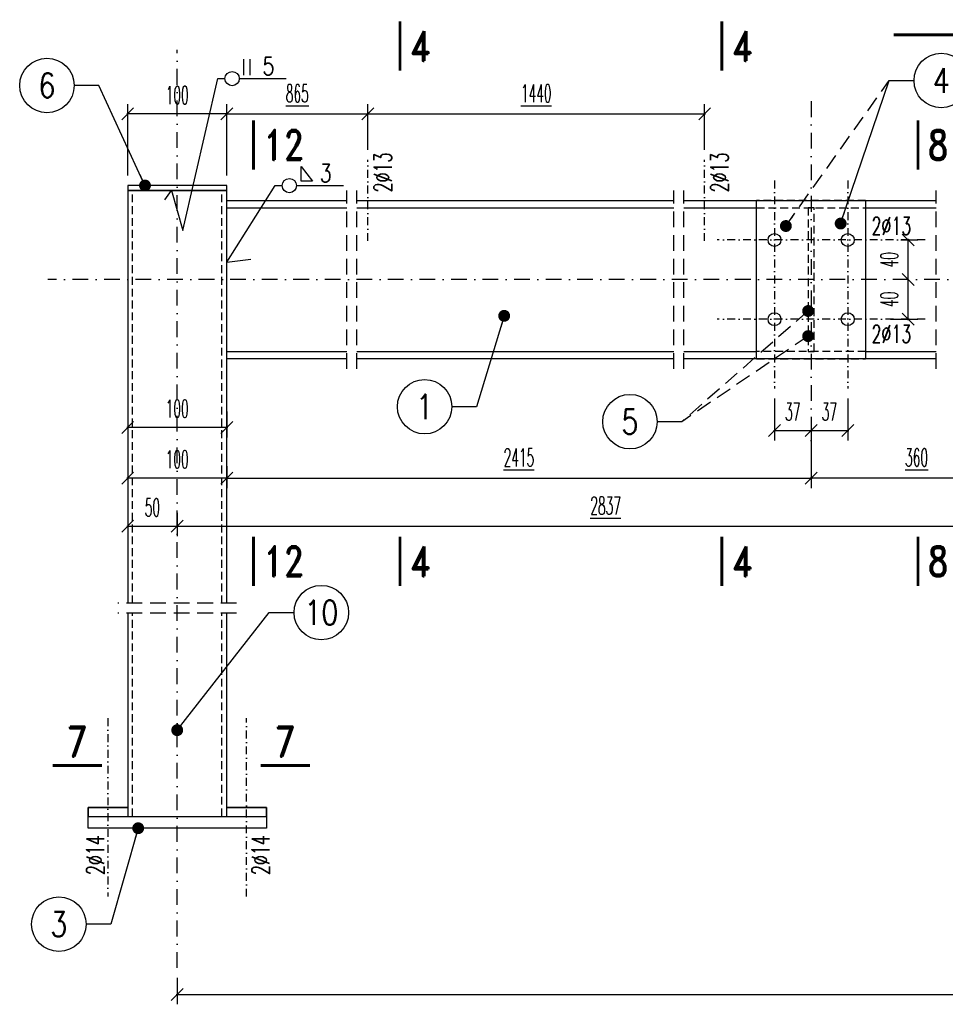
# Model space of a CAD drawing. Header units: millimetres. Extents: x -228255 to 14536, y -140109 to 119945.
# Tile 38 of 123: x -185438 to -184504, y 55491 to 56485. Entities that reach past the tile are written whole.
import ezdxf
from ezdxf.enums import TextEntityAlignment as Align

# ---------------------------------------------------------------- set-up
doc = ezdxf.new("R2010")
doc.units = ezdxf.units.MM
doc.header["$LTSCALE"] = 2.5
for name, pattern in [('DASHDOT', [25.4, 12.7, -6.35, 0, -6.35]), ('DASHDOT2', [12.7, 6.35, -3.175, 0, -3.175]), ('DASHED', [19.05, 12.7, -6.35]), ('DASHED2', [9.525, 6.35, -3.175])]:
    doc.linetypes.add(name, pattern=pattern)
for name, color, linetype in [('Gruba', 6, 'Continuous'), ('Opisy_stal', 7, 'Continuous'), ('Osie', 134, 'DASHDOT'), ('Osie_laczniki', 157, 'DASHDOT2'), ('Przerywana', 5, 'DASHED'), ('stal', 4, 'Continuous'), ('Stal_nw', 181, 'DASHED2'), ('Tekst', 31, 'Continuous'), ('Wymiary', 86, 'Continuous')]:
    doc.layers.add(name, color=color, linetype=linetype)
doc.styles.get("Standard").update_dxf_attribs({"font": 'romans.shx', "width": 0.65})
doc.styles.add('style1', font='romand.shx', dxfattribs={"width": 0.8})
doc.styles.add('style3', font='romans.shx', dxfattribs={"width": 0.5})
doc.dimstyles.new('Skala_10', dxfattribs={"dimtxt": 18, "dimasz": 12, "dimexe": 10, "dimexo": 10, "dimgap": 10, "dimtad": 1, "dimdec": 0, "dimdsep": 46, "dimtxsty": 'style3', "dimblk": 'OBLIQUE', "dimcen": 0, "dimdle": 1, "dimclrd": 256, "dimclre": 256, "dimclrt": 31, "dimadec": 1, "dimazin": 0, "dimtfac": 1, "dimtdec": 0, "dimtix": 1, "dimtmove": 2, "dimatfit": 0, "dimldrblk": 'DOT', "dimfxl": 1, "dimtolj": 1, "dimtzin": 0, "dimlwd": -1, "dimlwe": -1, "dimarcsym": 0})
doc.dimstyles.new('Skala_10$7', dxfattribs={"dimscale": 0, "dimtxt": 18, "dimasz": 12, "dimexe": 10, "dimexo": 15, "dimgap": 5, "dimtad": 1, "dimdec": 0, "dimrnd": 0.5, "dimzin": 9, "dimdsep": 46, "dimtxsty": 'Standard', "dimblk1": 'OBLIQUE', "dimblk2": 'OBLIQUE', "dimsah": 1, "dimcen": 10, "dimdle": 10, "dimclrt": 31, "dimadec": 0, "dimazin": 0, "dimtfac": 1, "dimtdec": 0, "dimtmove": 2, "dimatfit": 3, "dimldrblk": 'DOT', "dimfxl": 1, "dimtolj": 1, "dimtzin": 9, "dimarcsym": 0})

# ---------------------------------------------------------------- blocks, each defined once
blk = doc.blocks.new('_Oblique')
at = {"color": 0, "linetype": 'ByBlock', "lineweight": -2}
blk.add_line((-0.5, -0.5), (0.5, 0.5), dxfattribs=at)
blk = doc.blocks.new('*D1292')
at = {"layer": 'Defpoints', "color": 0, "ltscale": 0.5, "transparency": 16777216}
for p in [(-185279.21, 55527.57), (-183549.21, 55527.57), (-183549.21, 55500.8)]:
    blk.add_point(p, dxfattribs=at)
at = {"layer": 'Wymiary', "ltscale": 0.5, "transparency": 16777216}
for p, q in [((-185279.21, 55517.57), (-185279.21, 55490.8)), ((-183549.21, 55517.57), (-183549.21, 55490.8)), ((-185280.21, 55500.8), (-183548.21, 55500.8))]:
    blk.add_line(p, q, dxfattribs=at)
at = {"layer": 'Wymiary', "ltscale": 0.5, "transparency": 16777216, "xscale": 12, "yscale": 12, "zscale": 12, "rotation": 180}
blk.add_blockref('_Oblique', (-185279.21, 55500.8), dxfattribs=at)
at = {"layer": 'Wymiary', "ltscale": 0.5, "transparency": 16777216, "xscale": 12, "yscale": 12, "zscale": 12}
blk.add_blockref('_Oblique', (-183549.21, 55500.8), dxfattribs=at)
at = {"layer": 'Wymiary', "color": 31, "ltscale": 0.5, "transparency": 16777216, "insert": (-184414.21, 55521.6), "char_height": 18, "attachment_point": 5, "style": 'style3'}
blk.add_mtext('\\A1;\\L5674', dxfattribs=at)
blk = doc.blocks.new('_Dot')
at = {"color": 0, "linetype": 'ByBlock', "lineweight": -2}
blk.add_line((-0.5, 0), (-1, 0), dxfattribs=at)
at = {"color": 0, "linetype": 'ByBlock', "const_width": 0.5}
blk.add_lwpolyline([(-0.25, 0, 1), (0.25, 0, 1)], format="xyb", close=True, dxfattribs=at)
blk = doc.blocks.new('*D1293')
at = {"layer": 'Defpoints', "color": 0, "ltscale": 0.5, "transparency": 16777216}
for p in [(-184639.21, 56092.57), (-185229.21, 56044.26), (-184639.21, 56022.12)]:
    blk.add_point(p, dxfattribs=at)
at = {"layer": 'Wymiary', "ltscale": 0.5, "transparency": 16777216}
for p, q in [((-184639.21, 56082.57), (-184639.21, 56012.12)), ((-185229.21, 56034.26), (-185229.21, 56012.12)), ((-185230.21, 56022.12), (-184638.21, 56022.12))]:
    blk.add_line(p, q, dxfattribs=at)
at = {"layer": 'Wymiary', "ltscale": 0.5, "transparency": 16777216, "xscale": 12, "yscale": 12, "zscale": 12, "rotation": 180}
blk.add_blockref('_Oblique', (-185229.21, 56022.12), dxfattribs=at)
at = {"layer": 'Wymiary', "ltscale": 0.5, "transparency": 16777216, "xscale": 12, "yscale": 12, "zscale": 12}
blk.add_blockref('_Oblique', (-184639.21, 56022.12), dxfattribs=at)
at = {"layer": 'Wymiary', "color": 31, "ltscale": 0.5, "transparency": 16777216, "insert": (-184934.21, 56042.92), "char_height": 18, "attachment_point": 5, "style": 'style3'}
blk.add_mtext('\\A1;\\L2415', dxfattribs=at)
blk = doc.blocks.new('*D1296')
at = {"layer": 'Defpoints', "color": 0, "ltscale": 0.5, "transparency": 16777216}
for p in [(-185329.21, 55988.85), (-185279.21, 55988.85), (-185279.21, 55973.52)]:
    blk.add_point(p, dxfattribs=at)
at = {"layer": 'Wymiary', "ltscale": 0.5, "transparency": 16777216}
for p, q in [((-185329.21, 55978.85), (-185329.21, 55963.52)), ((-185279.21, 55978.85), (-185279.21, 55963.52)), ((-185330.21, 55973.52), (-185278.21, 55973.52))]:
    blk.add_line(p, q, dxfattribs=at)
at = {"layer": 'Wymiary', "ltscale": 0.5, "transparency": 16777216, "xscale": 12, "yscale": 12, "zscale": 12, "rotation": 180}
blk.add_blockref('_Oblique', (-185329.21, 55973.52), dxfattribs=at)
at = {"layer": 'Wymiary', "ltscale": 0.5, "transparency": 16777216, "xscale": 12, "yscale": 12, "zscale": 12}
blk.add_blockref('_Oblique', (-185279.21, 55973.52), dxfattribs=at)
at = {"layer": 'Wymiary', "color": 31, "ltscale": 0.5, "transparency": 16777216, "insert": (-185304.21, 55992.52), "char_height": 18, "attachment_point": 5, "style": 'style3'}
blk.add_mtext('\\A1;50', dxfattribs=at)
blk = doc.blocks.new('*D1298')
at = {"layer": 'Defpoints', "color": 0, "ltscale": 0.5, "transparency": 16777216}
for p in [(-184676.21, 56112.57), (-184639.21, 56084.18), (-184639.21, 56070.22)]:
    blk.add_point(p, dxfattribs=at)
at = {"layer": 'Wymiary', "ltscale": 0.5, "transparency": 16777216}
for p, q in [((-184676.21, 56102.57), (-184676.21, 56060.22)), ((-184639.21, 56074.18), (-184639.21, 56060.22)), ((-184677.21, 56070.22), (-184638.21, 56070.22))]:
    blk.add_line(p, q, dxfattribs=at)
at = {"layer": 'Wymiary', "ltscale": 0.5, "transparency": 16777216, "xscale": 12, "yscale": 12, "zscale": 12, "rotation": 180}
blk.add_blockref('_Oblique', (-184676.21, 56070.22), dxfattribs=at)
at = {"layer": 'Wymiary', "ltscale": 0.5, "transparency": 16777216, "xscale": 12, "yscale": 12, "zscale": 12}
blk.add_blockref('_Oblique', (-184639.21, 56070.22), dxfattribs=at)
at = {"layer": 'Wymiary', "color": 31, "ltscale": 0.5, "transparency": 16777216, "insert": (-184657.71, 56089.22), "char_height": 18, "attachment_point": 5, "style": 'style3'}
blk.add_mtext('\\A1;37', dxfattribs=at)
blk = doc.blocks.new('*D1299')
at = {"layer": 'Defpoints', "color": 0, "ltscale": 0.5, "transparency": 16777216}
for p in [(-184602.21, 56112.57), (-184639.21, 56084.18), (-184602.21, 56070.22)]:
    blk.add_point(p, dxfattribs=at)
at = {"layer": 'Wymiary', "ltscale": 0.5, "transparency": 16777216}
for p, q in [((-184602.21, 56102.57), (-184602.21, 56060.22)), ((-184639.21, 56074.18), (-184639.21, 56060.22)), ((-184640.21, 56070.22), (-184601.21, 56070.22))]:
    blk.add_line(p, q, dxfattribs=at)
at = {"layer": 'Wymiary', "ltscale": 0.5, "transparency": 16777216, "xscale": 12, "yscale": 12, "zscale": 12, "rotation": 180}
blk.add_blockref('_Oblique', (-184639.21, 56070.22), dxfattribs=at)
at = {"layer": 'Wymiary', "ltscale": 0.5, "transparency": 16777216, "xscale": 12, "yscale": 12, "zscale": 12}
blk.add_blockref('_Oblique', (-184602.21, 56070.22), dxfattribs=at)
at = {"layer": 'Wymiary', "color": 31, "ltscale": 0.5, "transparency": 16777216, "insert": (-184620.71, 56089.22), "char_height": 18, "attachment_point": 5, "style": 'style3'}
blk.add_mtext('\\A1;37', dxfattribs=at)
blk = doc.blocks.new('*D1302')
at = {"layer": 'Defpoints', "color": 0, "ltscale": 0.5, "transparency": 16777216}
for p in [(-184541.3, 56222.57), (-184541.3, 56222.57), (-184569.03, 56182.57)]:
    blk.add_point(p, dxfattribs=at)
at = {"layer": 'Wymiary', "ltscale": 0.5, "transparency": 16777216}
for p, q in [((-184541.3, 56181.57), (-184541.3, 56223.57)), ((-184559.03, 56182.57), (-184531.3, 56182.57))]:
    blk.add_line(p, q, dxfattribs=at)
at = {"layer": 'Wymiary', "ltscale": 0.5, "transparency": 16777216, "xscale": 12, "yscale": 12, "zscale": 12}
for p, rotation in [((-184541.3, 56222.57), 90), ((-184541.3, 56182.57), 270)]:
    blk.add_blockref('_Oblique', p, dxfattribs=dict(at, rotation=rotation))
at = {"layer": 'Wymiary', "color": 31, "ltscale": 0.5, "transparency": 16777216, "insert": (-184560.3, 56202.57), "char_height": 18, "attachment_point": 5, "rotation": 90, "style": 'style3'}
blk.add_mtext('\\A1;40', dxfattribs=at)
blk = doc.blocks.new('*D1303')
at = {"layer": 'Defpoints', "color": 0, "ltscale": 0.5, "transparency": 16777216}
for p in [(-184558.6, 56262.57), (-184541.3, 56262.57), (-184541.3, 56222.57)]:
    blk.add_point(p, dxfattribs=at)
at = {"layer": 'Wymiary', "ltscale": 0.5, "transparency": 16777216}
for p, q in [((-184548.6, 56262.57), (-184531.3, 56262.57)), ((-184541.3, 56221.57), (-184541.3, 56263.57))]:
    blk.add_line(p, q, dxfattribs=at)
at = {"layer": 'Wymiary', "ltscale": 0.5, "transparency": 16777216, "xscale": 12, "yscale": 12, "zscale": 12}
for p, rotation in [((-184541.3, 56262.57), 90), ((-184541.3, 56222.57), 270)]:
    blk.add_blockref('_Oblique', p, dxfattribs=dict(at, rotation=rotation))
at = {"layer": 'Wymiary', "color": 31, "ltscale": 0.5, "transparency": 16777216, "insert": (-184560.3, 56242.57), "char_height": 18, "attachment_point": 5, "rotation": 90, "style": 'style3'}
blk.add_mtext('\\A1;40', dxfattribs=at)
blk = doc.blocks.new('Row_obwod_prawa')
at = {"color": 7}
for p, q in [((26.2368, 3.6), (26.2368, 19.6)), ((32.5368, 3.6), (32.5368, 19.6)), ((0, 0), (7.2, 0)), ((21.6, 0), (69.12, 0))]:
    blk.add_line(p, q, dxfattribs=at)
blk.add_circle((14.4, 0), 7.2, dxfattribs=at)
at = {"color": 31, "width": 0.8}
blk.add_attdef('A', (44.9568, 3.6), '', height=18, dxfattribs=at)
blk = doc.blocks.new('Pach_obwod_prawa')
at = {"color": 7}
for p, q in [((26.2368, 4.32), (26.2368, 19.44)), ((26.2368, 19.44), (37.7568, 4.32)), ((0, 0), (7.2, 0)), ((21.6, 0), (69.12, 0)), ((37.7568, 4.32), (26.2368, 4.32))]:
    blk.add_line(p, q, dxfattribs=at)
blk.add_circle((14.4, 0), 7.2, dxfattribs=at)
at = {"color": 31, "width": 0.8}
blk.add_attdef('A', (44.9568, 3.6), '', height=18, dxfattribs=at)
blk = doc.blocks.new('*D1306')
at = {"layer": 'Defpoints', "color": 0, "ltscale": 0.5, "transparency": 16777216}
for p in [(-185329.21, 56053.32), (-185229.21, 56044.26), (-185329.21, 56022.12)]:
    blk.add_point(p, dxfattribs=at)
at = {"layer": 'Wymiary', "ltscale": 0.5, "transparency": 16777216}
for p, q in [((-185329.21, 56043.32), (-185329.21, 56012.12)), ((-185229.21, 56034.26), (-185229.21, 56012.12)), ((-185228.21, 56022.12), (-185330.21, 56022.12))]:
    blk.add_line(p, q, dxfattribs=at)
at = {"layer": 'Wymiary', "ltscale": 0.5, "transparency": 16777216, "xscale": 12, "yscale": 12, "zscale": 12, "rotation": 180}
blk.add_blockref('_Oblique', (-185329.21, 56022.12), dxfattribs=at)
at = {"layer": 'Wymiary', "ltscale": 0.5, "transparency": 16777216, "xscale": 12, "yscale": 12, "zscale": 12}
blk.add_blockref('_Oblique', (-185229.21, 56022.12), dxfattribs=at)
at = {"layer": 'Wymiary', "color": 31, "ltscale": 0.5, "transparency": 16777216, "insert": (-185279.21, 56041.12), "char_height": 18, "attachment_point": 5, "style": 'style3'}
blk.add_mtext('\\A1;100', dxfattribs=at)
blk = doc.blocks.new('Elem_prawy')
at = {"color": 7}
blk.add_line((0, 0), (25, 0), dxfattribs=at)
blk.add_circle((52.5, 0), 27.5, dxfattribs=at)
at = {"color": 31, "width": 0.8}
blk.add_attdef('22', text='', height=25, dxfattribs=at).set_placement((52.5, 0), align=Align.MIDDLE)
blk = doc.blocks.new('*D1317')
at = {"layer": 'Defpoints', "color": 0, "ltscale": 0.5, "transparency": 16777216}
for p in [(-184414.21, 56092.57), (-185279.21, 55997.05), (-184414.21, 55973.52)]:
    blk.add_point(p, dxfattribs=at)
at = {"layer": 'Wymiary', "ltscale": 0.5, "transparency": 16777216}
for p, q in [((-184414.21, 56082.57), (-184414.21, 55963.52)), ((-185279.21, 55987.05), (-185279.21, 55963.52)), ((-185280.21, 55973.52), (-184413.21, 55973.52))]:
    blk.add_line(p, q, dxfattribs=at)
at = {"layer": 'Wymiary', "ltscale": 0.5, "transparency": 16777216, "xscale": 12, "yscale": 12, "zscale": 12, "rotation": 180}
blk.add_blockref('_Oblique', (-185279.21, 55973.52), dxfattribs=at)
at = {"layer": 'Wymiary', "ltscale": 0.5, "transparency": 16777216, "xscale": 12, "yscale": 12, "zscale": 12}
blk.add_blockref('_Oblique', (-184414.21, 55973.52), dxfattribs=at)
at = {"layer": 'Wymiary', "color": 31, "ltscale": 0.5, "transparency": 16777216, "insert": (-184846.71, 55994.32), "char_height": 18, "attachment_point": 5, "style": 'style3'}
blk.add_mtext('\\A1;\\L2837', dxfattribs=at)
blk = doc.blocks.new('*D1318')
at = {"layer": 'Defpoints', "color": 0, "ltscale": 0.5, "transparency": 16777216}
for p in [(-184639.21, 56092.57), (-184426.21, 56092.57), (-184639.21, 56022.12)]:
    blk.add_point(p, dxfattribs=at)
at = {"layer": 'Wymiary', "ltscale": 0.5, "transparency": 16777216}
for p, q in [((-184639.21, 56082.57), (-184639.21, 56012.12)), ((-184426.21, 56082.57), (-184426.21, 56012.12)), ((-184425.21, 56022.12), (-184640.21, 56022.12))]:
    blk.add_line(p, q, dxfattribs=at)
at = {"layer": 'Wymiary', "ltscale": 0.5, "transparency": 16777216, "xscale": 12, "yscale": 12, "zscale": 12, "rotation": 180}
blk.add_blockref('_Oblique', (-184639.21, 56022.12), dxfattribs=at)
at = {"layer": 'Wymiary', "ltscale": 0.5, "transparency": 16777216, "xscale": 12, "yscale": 12, "zscale": 12}
blk.add_blockref('_Oblique', (-184426.21, 56022.12), dxfattribs=at)
at = {"layer": 'Wymiary', "color": 31, "ltscale": 0.5, "transparency": 16777216, "insert": (-184532.71, 56042.92), "char_height": 18, "attachment_point": 5, "style": 'style3'}
blk.add_mtext('\\A1;\\L360', dxfattribs=at)
blk = doc.blocks.new('*D1319')
at = {"layer": 'Defpoints', "color": 0, "ltscale": 0.5, "transparency": 16777216}
for p in [(-185086.71, 56389.86), (-185086.71, 56343.57), (-185229.21, 56317.57)]:
    blk.add_point(p, dxfattribs=at)
at = {"layer": 'Wymiary', "ltscale": 0.5, "transparency": 16777216}
for p, q in [((-185229.21, 56327.57), (-185229.21, 56399.86)), ((-185086.71, 56353.57), (-185086.71, 56399.86)), ((-185230.21, 56389.86), (-185085.71, 56389.86))]:
    blk.add_line(p, q, dxfattribs=at)
at = {"layer": 'Wymiary', "ltscale": 0.5, "transparency": 16777216, "xscale": 12, "yscale": 12, "zscale": 12, "rotation": 180}
blk.add_blockref('_Oblique', (-185229.21, 56389.86), dxfattribs=at)
at = {"layer": 'Wymiary', "ltscale": 0.5, "transparency": 16777216, "xscale": 12, "yscale": 12, "zscale": 12}
blk.add_blockref('_Oblique', (-185086.71, 56389.86), dxfattribs=at)
at = {"layer": 'Wymiary', "color": 31, "ltscale": 0.5, "transparency": 16777216, "insert": (-185157.96, 56410.66), "char_height": 18, "attachment_point": 5, "style": 'style3'}
blk.add_mtext('\\A1;\\L865', dxfattribs=at)
blk = doc.blocks.new('*D1320')
at = {"layer": 'Defpoints', "color": 0, "ltscale": 0.5, "transparency": 16777216}
for p in [(-184746.71, 56389.86), (-185086.71, 56343.57), (-184746.71, 56343.57)]:
    blk.add_point(p, dxfattribs=at)
at = {"layer": 'Wymiary', "ltscale": 0.5, "transparency": 16777216}
for p, q in [((-185086.71, 56353.57), (-185086.71, 56399.86)), ((-184746.71, 56353.57), (-184746.71, 56399.86)), ((-185087.71, 56389.86), (-184745.71, 56389.86))]:
    blk.add_line(p, q, dxfattribs=at)
at = {"layer": 'Wymiary', "ltscale": 0.5, "transparency": 16777216, "xscale": 12, "yscale": 12, "zscale": 12, "rotation": 180}
blk.add_blockref('_Oblique', (-185086.71, 56389.86), dxfattribs=at)
at = {"layer": 'Wymiary', "ltscale": 0.5, "transparency": 16777216, "xscale": 12, "yscale": 12, "zscale": 12}
blk.add_blockref('_Oblique', (-184746.71, 56389.86), dxfattribs=at)
at = {"layer": 'Wymiary', "color": 31, "ltscale": 0.5, "transparency": 16777216, "insert": (-184916.71, 56410.66), "char_height": 18, "attachment_point": 5, "style": 'style3'}
blk.add_mtext('\\A1;\\L1440', dxfattribs=at)
blk = doc.blocks.new('*D1321')
at = {"layer": 'Defpoints', "color": 0, "ltscale": 0.5, "transparency": 16777216}
for p in [(-185329.21, 56389.86), (-185329.21, 56317.57), (-185229.21, 56317.57)]:
    blk.add_point(p, dxfattribs=at)
at = {"layer": 'Wymiary', "ltscale": 0.5, "transparency": 16777216}
for p, q in [((-185329.21, 56327.57), (-185329.21, 56399.86)), ((-185229.21, 56327.57), (-185229.21, 56399.86)), ((-185228.21, 56389.86), (-185330.21, 56389.86))]:
    blk.add_line(p, q, dxfattribs=at)
at = {"layer": 'Wymiary', "ltscale": 0.5, "transparency": 16777216, "xscale": 12, "yscale": 12, "zscale": 12, "rotation": 180}
blk.add_blockref('_Oblique', (-185329.21, 56389.86), dxfattribs=at)
at = {"layer": 'Wymiary', "ltscale": 0.5, "transparency": 16777216, "xscale": 12, "yscale": 12, "zscale": 12}
blk.add_blockref('_Oblique', (-185229.21, 56389.86), dxfattribs=at)
at = {"layer": 'Wymiary', "color": 31, "ltscale": 0.5, "transparency": 16777216, "insert": (-185279.21, 56408.86), "char_height": 18, "attachment_point": 5, "style": 'style3'}
blk.add_mtext('\\A1;100', dxfattribs=at)
blk = doc.blocks.new('*D1323')
at = {"layer": 'Defpoints', "color": 0, "ltscale": 0.5, "transparency": 16777216}
for p in [(-185329.21, 56099.45), (-185229.21, 56099.45), (-185329.21, 56073.21)]:
    blk.add_point(p, dxfattribs=at)
at = {"layer": 'Wymiary', "ltscale": 0.5, "transparency": 16777216}
for p, q in [((-185329.21, 56089.45), (-185329.21, 56063.21)), ((-185229.21, 56089.45), (-185229.21, 56063.21)), ((-185228.21, 56073.21), (-185330.21, 56073.21))]:
    blk.add_line(p, q, dxfattribs=at)
at = {"layer": 'Wymiary', "ltscale": 0.5, "transparency": 16777216, "xscale": 12, "yscale": 12, "zscale": 12, "rotation": 180}
blk.add_blockref('_Oblique', (-185329.21, 56073.21), dxfattribs=at)
at = {"layer": 'Wymiary', "ltscale": 0.5, "transparency": 16777216, "xscale": 12, "yscale": 12, "zscale": 12}
blk.add_blockref('_Oblique', (-185229.21, 56073.21), dxfattribs=at)
at = {"layer": 'Wymiary', "color": 31, "ltscale": 0.5, "transparency": 16777216, "insert": (-185279.21, 56092.21), "char_height": 18, "attachment_point": 5, "style": 'style3'}
blk.add_mtext('\\A1;100', dxfattribs=at)
blk = doc.blocks.new('Elem_lewy')
at = {"color": 7}
blk.add_line((0, 0), (-25, 0), dxfattribs=at)
blk.add_circle((-52.5, 0), 27.5, dxfattribs=at)
at = {"color": 31, "width": 0.8}
blk.add_attdef('22', text='', height=25, dxfattribs=at).set_placement((-52.5, 0), align=Align.MIDDLE)

msp = doc.modelspace()

# ---------------------------------------------------------------- linework, layer by layer
at = {"layer": 'Gruba', "const_width": 3}
for points in [[(-185054.28, 56483.5), (-185054.28, 56433.5)], [(-184729.28, 56483.5), (-184729.28, 56433.5)], [(-184555.69, 56469.81), (-184195.69, 56469.81)], [(-185202.28, 56383.5), (-185202.28, 56333.5)], [(-184531.28, 56383.5), (-184531.28, 56333.5)], [(-185202.28, 55963.12), (-185202.28, 55913.12)], [(-185054.28, 55963.12), (-185054.28, 55913.12)], [(-184729.28, 55963.12), (-184729.28, 55913.12)], [(-184531.28, 55963.12), (-184531.28, 55913.12)], [(-185405.06, 55731.98), (-185355.06, 55731.98)], [(-185195.07, 55731.98), (-185145.07, 55731.98)]]:
    msp.add_lwpolyline(points, dxfattribs=at)
at = {"layer": 'Opisy_stal', "ltscale": 0.5}
for p, q in [((-185273.66, 56272.06), (-185238.16, 56425.52)), ((-185291.6, 56303.1), (-185285.03, 56312.57)), ((-185285.03, 56312.57), (-185273.66, 56272.06)), ((-185229.21, 56240.2), (-185180.39, 56317.49)), ((-185229.21, 56240.2), (-185204.88, 56243.15))]:
    msp.add_line(p, q, dxfattribs=at)
at = {"layer": 'Osie', "ltscale": 0.5}
for p, q in [((-185279.21, 55527.57), (-185279.21, 56454.57)), ((-184639.21, 56402.57), (-184639.21, 56042.57)), ((-183362.52, 56222.57), (-185409.76, 56222.57))]:
    msp.add_line(p, q, dxfattribs=at)
at = {"layer": 'Osie_laczniki', "ltscale": 0.5}
for p, q in [((-185086.71, 56261.57), (-185086.71, 56343.57)), ((-184746.71, 56261.57), (-184746.71, 56343.57)), ((-184676.21, 56322.57), (-184676.21, 56112.57)), ((-184602.21, 56322.57), (-184602.21, 56112.57)), ((-184524.21, 56262.57), (-184734.21, 56262.57)), ((-184524.21, 56182.57), (-184734.21, 56182.57)), ((-185349.21, 55779.57), (-185349.21, 55599.57)), ((-185209.21, 55599.57), (-185209.21, 55779.57))]:
    msp.add_line(p, q, dxfattribs=at)
at = {"layer": 'Przerywana', "ltscale": 0.5}
for p, q in [((-185107.81, 56132.57), (-185107.81, 56312.57)), ((-185097.81, 56132.57), (-185097.81, 56312.57)), ((-184777.81, 56132.57), (-184777.81, 56312.57)), ((-184767.81, 56132.57), (-184767.81, 56312.57)), ((-184512.81, 56132.57), (-184512.81, 56312.57)), ((-185219.21, 55895.8), (-185339.21, 55895.8)), ((-185219.21, 55885.8), (-185339.21, 55885.8))]:
    msp.add_line(p, q, dxfattribs=at)
at = {"layer": 'stal', "ltscale": 0.5}
for p, q in [((-185229.21, 56295.17), (-185107.81, 56295.17)), ((-185097.81, 56295.17), (-184777.81, 56295.17)), ((-184767.81, 56295.17), (-184694.21, 56295.17)), ((-184584.21, 56295.17), (-184512.81, 56295.17)), ((-185229.21, 56149.97), (-185107.81, 56149.97)), ((-185097.81, 56149.97), (-184777.81, 56149.97)), ((-184767.81, 56149.97), (-184694.21, 56149.97)), ((-184584.21, 56149.97), (-184512.81, 56149.97))]:
    msp.add_line(p, q, dxfattribs=at)
msp.add_lwpolyline([(-185329.21, 56312.57), (-185229.21, 56312.57), (-185229.21, 56317.57), (-185329.21, 56317.57)], close=True, dxfattribs=at)
for points in [[(-185229.21, 55895.8), (-185229.21, 56312.57), (-185329.21, 56312.57), (-185329.21, 55895.8)], [(-185107.81, 56142.57), (-185229.21, 56142.57), (-185229.21, 56302.57), (-185107.81, 56302.57)], [(-185097.81, 56302.57), (-184777.81, 56302.57)], [(-184767.81, 56302.57), (-184694.21, 56302.57)], [(-184584.21, 56302.57), (-184512.81, 56302.57)], [(-184777.81, 56142.57), (-185097.81, 56142.57)], [(-184694.21, 56142.57), (-184767.81, 56142.57)], [(-184512.81, 56142.57), (-184584.21, 56142.57)], [(-185329.21, 55885.8), (-185329.21, 55680.59), (-185229.21, 55680.59), (-185229.21, 55885.8)], [(-185329.21, 55689.57), (-185369.21, 55689.57), (-185369.21, 55680.59), (-185189.21, 55680.59), (-185189.21, 55689.57), (-185229.21, 55689.57)], [(-185229.21, 55689.57), (-185189.21, 55689.57), (-185189.21, 55668.6), (-185369.21, 55668.6), (-185369.21, 55689.57), (-185329.21, 55689.57)]]:
    msp.add_lwpolyline(points, dxfattribs=at)
at = {"layer": 'stal'}
msp.add_lwpolyline([(-184694.21, 56302.57), (-184584.21, 56302.57), (-184584.21, 56142.57), (-184694.21, 56142.57)], close=True, dxfattribs=at)
for centre in [(-184676.21, 56262.57), (-184602.21, 56262.57), (-184676.21, 56182.57), (-184602.21, 56182.57)]:
    msp.add_circle(centre, 6.5, dxfattribs=at)
at = {"layer": 'Stal_nw', "ltscale": 0.5}
for p, q in [((-185324.21, 55895.8), (-185324.21, 56312.57)), ((-185234.21, 55895.8), (-185234.21, 56312.57)), ((-184584.21, 56302.57), (-184694.21, 56302.57)), ((-184694.21, 56295.17), (-184584.21, 56295.17)), ((-184584.21, 56149.97), (-184694.21, 56149.97)), ((-184694.21, 56142.57), (-184584.21, 56142.57)), ((-185324.21, 55680.59), (-185324.21, 55885.8)), ((-185234.21, 55680.59), (-185234.21, 55885.8))]:
    msp.add_line(p, q, dxfattribs=at)
msp.add_lwpolyline([(-184642.21, 56149.97), (-184636.21, 56149.97), (-184636.21, 56295.17), (-184642.21, 56295.17)], close=True, dxfattribs=at)

# ---------------------------------------------------------------- block references
at = {"layer": 'Opisy_stal', "ltscale": 0.5}
for name, p, values in [('Elem_lewy', (-185358.23, 56418.59), {'22': '6'}), ('Row_obwod_prawa', (-185238.16, 56425.52), {'A': '5'}), ('Elem_prawy', (-184560.31, 56423.54), {'22': '4'}), ('Pach_obwod_prawa', (-185180.39, 56317.49), {'A': '3'}), ('Elem_lewy', (-184976.91, 56094.23), {'22': '1'}), ('Elem_lewy', (-184769.62, 56079.1), {'22': '5'}), ('Elem_prawy', (-185186.2, 55886.34), {'22': '10'}), ('Elem_lewy', (-185346.19, 55571.69), {'22': '3'})]:
    msp.add_blockref(name, p, dxfattribs=at).add_auto_attribs(values)

# ---------------------------------------------------------------- texts
at = {"layer": 'Gruba', "style": 'style1', "width": 0.8}
for s, p in [('4', (-185044.28, 56458.5)), ('4', (-184719.28, 56458.5)), ('12', (-185192.28, 56358.5)), ('8', (-184521.28, 56358.5)), ('12', (-185192.28, 55938.12)), ('4', (-185044.28, 55938.12)), ('4', (-184719.28, 55938.12)), ('8', (-184521.28, 55938.12))]:
    msp.add_text(s, height=30, dxfattribs=at).set_placement(p, align=Align.MIDDLE_LEFT)
for p in [(-185380.06, 55731.98), (-185170.07, 55731.98)]:
    msp.add_text('7', height=30, dxfattribs=at).set_placement(p, align=Align.BOTTOM_CENTER)
at = {"layer": 'Tekst', "ltscale": 0.5, "width": 0.65}
for s, p in [('2%%C13', (-185062.63, 56310.65)), ('2%%C13', (-184722.63, 56310.65)), ('2%%C14', (-185352.87, 55621.34)), ('2%%C14', (-185185.94, 55621.34))]:
    msp.add_text(s, height=18, rotation=90, dxfattribs=at).set_placement(p)
for p in [(-184578.18, 56267.77), (-184578.18, 56158.72)]:
    msp.add_text('2%%C13', height=18, dxfattribs=at).set_placement(p)

# ---------------------------------------------------------------- dimensions: what is measured, and where the dimension line sits
at = {"layer": 'Wymiary', "ltscale": 0.5}
for base, p1, p2, text, picture, middle in [((-185086.71, 56389.86), (-185229.21, 56317.57), (-185086.71, 56343.57), '%%u865', '*D1319', (-185157.96, 56410.66)), ((-184746.71, 56389.86), (-185086.71, 56343.57), (-184746.71, 56343.57), '%%u1440', '*D1320', (-184916.71, 56410.66)), ((-184414.21, 55973.52), (-185279.21, 55997.05), (-184414.21, 56092.57), '%%u2837', '*D1317', (-184846.71, 55994.32)), ((-184639.21, 56022.12), (-185229.21, 56044.26), (-184639.21, 56092.57), '%%u2415', '*D1293', (-184934.21, 56042.92)), ((-184639.21, 56022.12), (-184426.21, 56092.57), (-184639.21, 56092.57), '%%u360', '*D1318', (-184532.71, 56042.92)), ((-183549.21, 55500.8), (-185279.21, 55527.57), (-183549.21, 55527.57), '%%u5674', '*D1292', (-184414.21, 55521.6))]:
    dim = msp.add_linear_dim(base=base, p1=p1, p2=p2, text=text, dimstyle='Skala_10', dxfattribs=at)
    dim.commit()
    dim.dimension.update_dxf_attribs({"geometry": picture, "text_midpoint": middle})
for base, p1, p2, picture, middle in [((-185329.21, 56389.86), (-185229.21, 56317.57), (-185329.21, 56317.57), '*D1321', (-185279.21, 56408.86)), ((-185329.21, 56073.21), (-185229.21, 56099.45), (-185329.21, 56099.45), '*D1323', (-185279.21, 56092.21)), ((-184639.21, 56070.22), (-184676.21, 56112.57), (-184639.21, 56084.18), '*D1298', (-184657.71, 56089.22)), ((-184602.21, 56070.22), (-184639.21, 56084.18), (-184602.21, 56112.57), '*D1299', (-184620.71, 56089.22)), ((-185329.21, 56022.12), (-185229.21, 56044.26), (-185329.21, 56053.32), '*D1306', (-185279.21, 56041.12)), ((-185279.21, 55973.52), (-185329.21, 55988.85), (-185279.21, 55988.85), '*D1296', (-185304.21, 55992.52))]:
    dim = msp.add_linear_dim(base=base, p1=p1, p2=p2, dimstyle='Skala_10', dxfattribs=at)
    dim.commit()
    dim.dimension.update_dxf_attribs({"geometry": picture, "text_midpoint": middle})
for base, p1, p2, picture, middle in [((-184541.3, 56262.57), (-184541.3, 56222.57), (-184558.6, 56262.57), '*D1303', (-184560.3, 56242.57)), ((-184541.3, 56222.57), (-184569.03, 56182.57), (-184541.3, 56222.57), '*D1302', (-184560.3, 56202.57))]:
    dim = msp.add_linear_dim(base=base, p1=p1, p2=p2, angle=90, dimstyle='Skala_10', dxfattribs=at)
    dim.commit()
    dim.dimension.update_dxf_attribs({"geometry": picture, "text_midpoint": middle})

# ---------------------------------------------------------------- leaders
at = {"layer": 'Opisy_stal', "linetype": 'DASHED', "ltscale": 0.5}
for points in [[(-184664.67, 56276.66), (-184560.31, 56423.54)], [(-184642.21, 56190.87), (-184769.62, 56079.1)], [(-184642.21, 56165.48), (-184769.62, 56079.1)]]:
    msp.add_leader(points, dimstyle='Skala_10$7', override={"dimscale": 1, "dimtad": 0}, dxfattribs=at)
at = {"layer": 'Opisy_stal', "ltscale": 0.5}
for points in [[(-184609.37, 56279.17), (-184560.31, 56423.54)], [(-185311.73, 56317.57), (-185358.23, 56418.59)], [(-184949.09, 56185.97), (-184976.91, 56094.23)], [(-185279.21, 55767.6), (-185186.2, 55886.34)], [(-185318.58, 55668.6), (-185346.19, 55571.69)]]:
    msp.add_leader(points, dimstyle='Skala_10$7', override={"dimscale": 1, "dimtad": 0}, dxfattribs=at)

doc.saveas('drawing.dxf')
